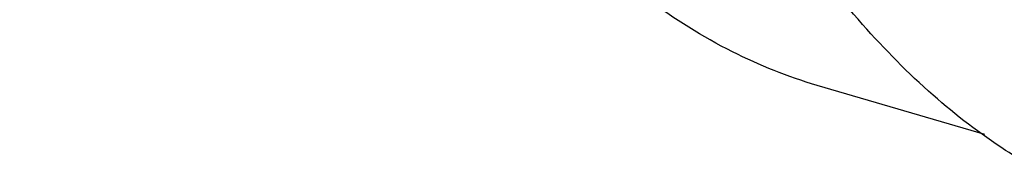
# Model space of a CAD drawing. Header units: millimetres. Extents: x 0 to 594, y 0 to 420.
# Tile 166 of 256: x 501.135 to 503.419, y 325.766 to 326.108. Entities that reach past the tile are written whole.
import ezdxf

# ---------------------------------------------------------------- set-up
doc = ezdxf.new("R2010")
doc.units = ezdxf.units.MM
doc.header["$LTSCALE"] = 32.67
doc.layers.get('0').update_dxf_attribs({"linetype": 'CONTINUOUS'})

msp = doc.modelspace()

# ---------------------------------------------------------------- linework, layer by layer
at = {"color": 7, "linetype": 'CONTINUOUS'}
msp.add_line((503.37361, 325.84193), (502.98472, 325.95579), dxfattribs=at)
for points, knots in [([(502.98472, 325.95579), (502.91716, 325.97558), (502.77914, 326.03096), (502.58043, 326.15542), (502.38643, 326.32553), (502.20187, 326.53905), (502.02995, 326.79153), (501.87227, 327.07822), (501.72932, 327.39525), (501.60121, 327.73944), (501.48805, 328.10801), (501.39001, 328.49818), (501.30738, 328.90701), (501.24045, 329.33146), (501.18951, 329.7683), (501.15481, 330.21422), (501.13651, 330.66573), (501.13531, 330.96823), (501.13748, 331.11972)], [0, 0, 0, 0, 0.0366485, 0.0769134, 0.1215036, 0.1704564, 0.2234493, 0.280228, 0.340575, 0.4043282, 0.4712925, 0.541187, 0.6136696, 0.6883523, 0.7648088, 0.8425647, 0.9211296, 1, 1, 1, 1]), ([(503.48788, 325.76578), (503.46554, 325.77814), (503.38306, 325.82756), (503.24536, 325.93364), (503.08196, 326.09965), (502.92499, 326.30025), (502.77536, 326.53406), (502.63406, 326.79947), (502.50203, 327.09462), (502.38021, 327.41744), (502.26947, 327.76564), (502.1706, 328.13674), (502.08433, 328.52807), (502.01127, 328.93683), (501.95195, 329.36006), (501.90683, 329.79471), (501.87621, 330.23765), (501.86032, 330.68567), (501.85963, 330.98568), (501.86178, 331.13591)], [0, 0, 0, 0, 0.0131921, 0.0496465, 0.0896013, 0.1334003, 0.1812071, 0.2330455, 0.2888293, 0.3483865, 0.4114765, 0.4778024, 0.5470216, 0.6187539, 0.6925885, 0.7680903, 0.8448055, 0.9222675, 1, 1, 1, 1])]:
    msp.add_open_spline(points, degree=3, knots=knots, dxfattribs=at)

doc.saveas('drawing.dxf')
